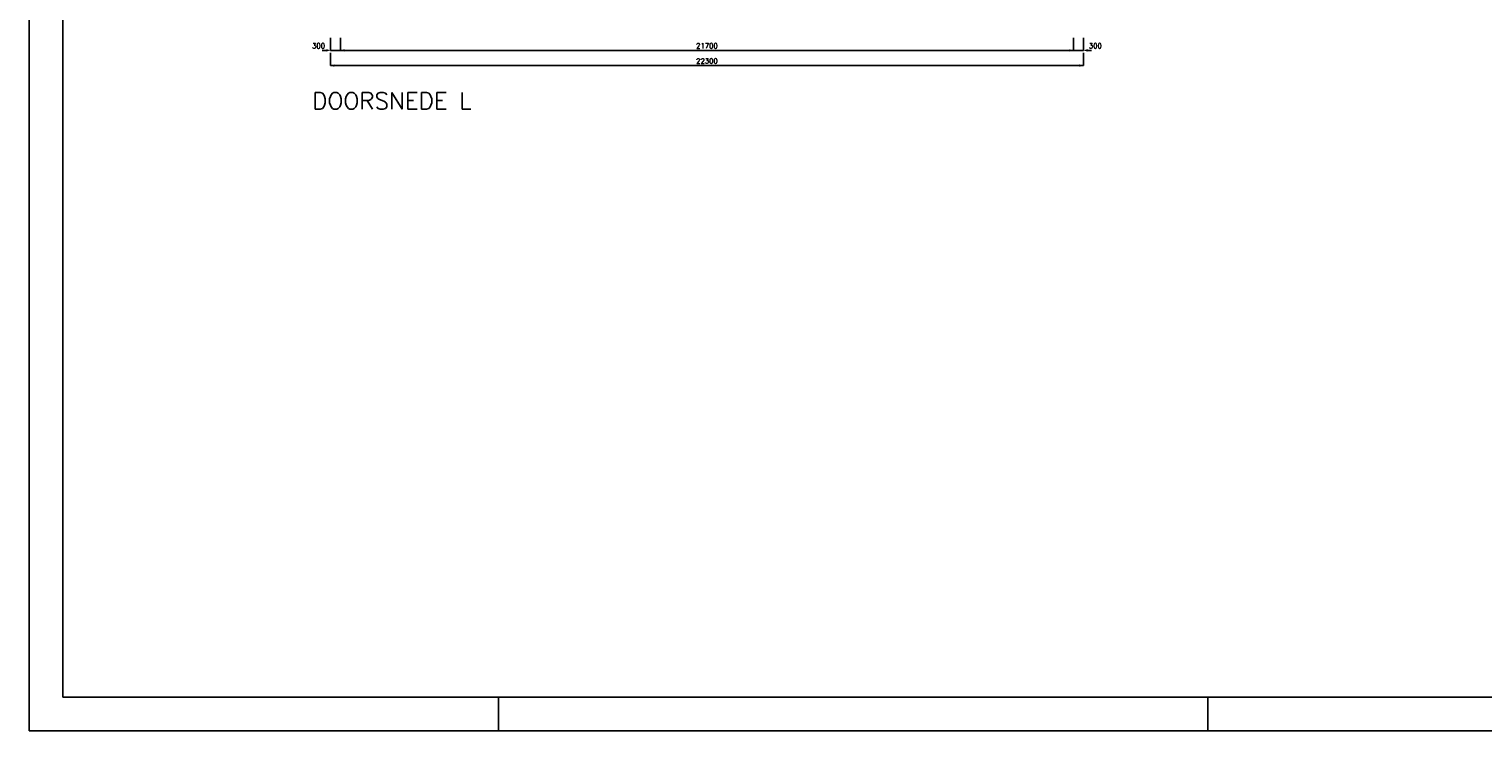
# Model space of a CAD drawing. Extents: x 0 to 118900, y 0 to 84100.
# Tile 1 of 40: x 0 to 43050, y 0 to 20767. Entities that reach past the tile are written whole.
import ezdxf
from ezdxf.enums import TextEntityAlignment as Align

# ---------------------------------------------------------------- set-up
doc = ezdxf.new("R2010")
doc.units = 0
doc.header["$LTSCALE"] = 60
doc.header["$MEASUREMENT"] = 0
doc.layers.get('0').update_dxf_attribs({"linetype": 'CONTINUOUS'})
for name, color, linetype in [('KADER', 2, 'CONTINUOUS'), ('LAAG50', 1, 'CONTINUOUS'), ('MAAT15', 3, 'CONTINUOUS')]:
    doc.layers.add(name, color=color, linetype=linetype)
doc.styles.add('ROMANS', font='romans')
doc.styles.get("Standard").update_dxf_attribs({"font": 'simplex'})

# ---------------------------------------------------------------- blocks, each defined once
blk = doc.blocks.new('ZUDIMEND')
blk.add_line((-800, 0), (-1600, 0))
at = {"color": 3}
blk.add_solid([(0, 0), (-800, -240), (-800, 240)], dxfattribs=at)
blk = doc.blocks.new('ZUDIMTUS')
at = {"color": 3}
blk.add_solid([(0, 0), (-800, -240), (-800, 240)], dxfattribs=at)

msp = doc.modelspace()

# ---------------------------------------------------------------- linework, layer by layer
at = {"layer": 'KADER', "color": 3}
for p, q in [((13900, 0), (13900, 1000)), ((13900, 0), (13900, 1000)), ((34900, 0), (34900, 1000)), ((34900, 0), (34900, 1000))]:
    msp.add_line(p, q, dxfattribs=at)
msp.add_lwpolyline([(0, 0), (118900, 0), (118900, 0), (118900, 84100), (0, 84100)], close=True, dxfattribs=at)
msp.add_lwpolyline([(0, 0), (118900, 0), (118900, 0), (118900, 84100), (0, 84100)], close=True, dxfattribs=at)
at = {"layer": 'KADER'}
msp.add_lwpolyline([(1000, 1000), (117900, 1000), (117900, 1000), (117900, 83100), (1000, 83100)], close=True, dxfattribs=at)
msp.add_lwpolyline([(1000, 1000), (117900, 1000), (117900, 1000), (117900, 83100), (1000, 83100)], close=True, dxfattribs=at)
at = {"layer": 'MAAT15'}
for p, q in [((8922, 20138), (8922, 20513)), ((9222, 20138), (9222, 20513)), ((30922, 20138), (30922, 20513)), ((31222, 20138), (31222, 20513)), ((8922, 20138), (9222, 20138)), ((8922, 19688), (8922, 20063)), ((9222, 20138), (30922, 20138)), ((30922, 20138), (31222, 20138)), ((31222, 19688), (31222, 20063)), ((8922, 19688), (31222, 19688))]:
    msp.add_line(p, q, dxfattribs=at)

# ---------------------------------------------------------------- block references
at = {"layer": 'MAAT15', "xscale": 0.15, "yscale": 0.15, "zscale": 0.15}
for name, p in [('ZUDIMEND', (8922, 20138)), ('ZUDIMTUS', (30922, 20138)), ('ZUDIMTUS', (31222, 19688))]:
    msp.add_blockref(name, p, dxfattribs=at)
at = {"layer": 'MAAT15', "xscale": 0.15, "yscale": 0.15, "zscale": 0.15, "rotation": 180}
for name, p in [('ZUDIMTUS', (9222, 20138)), ('ZUDIMEND', (31222, 20138)), ('ZUDIMTUS', (8922, 19688))]:
    msp.add_blockref(name, p, dxfattribs=at)

# ---------------------------------------------------------------- texts
at = {"layer": 'LAAG50', "style": 'ROMANS'}
msp.add_text('DOORSNEDE L', height=500, dxfattribs=at).set_placement((8386, 18394))
at = {"layer": 'MAAT15'}
for s, p in [('300', (8571, 20198)), ('21700', (20072, 20198)), ('300', (31573, 20198)), ('22300', (20072, 19748))]:
    msp.add_text(s, height=150, dxfattribs=at).set_placement(p, align=Align.CENTER)

doc.saveas('drawing.dxf')
